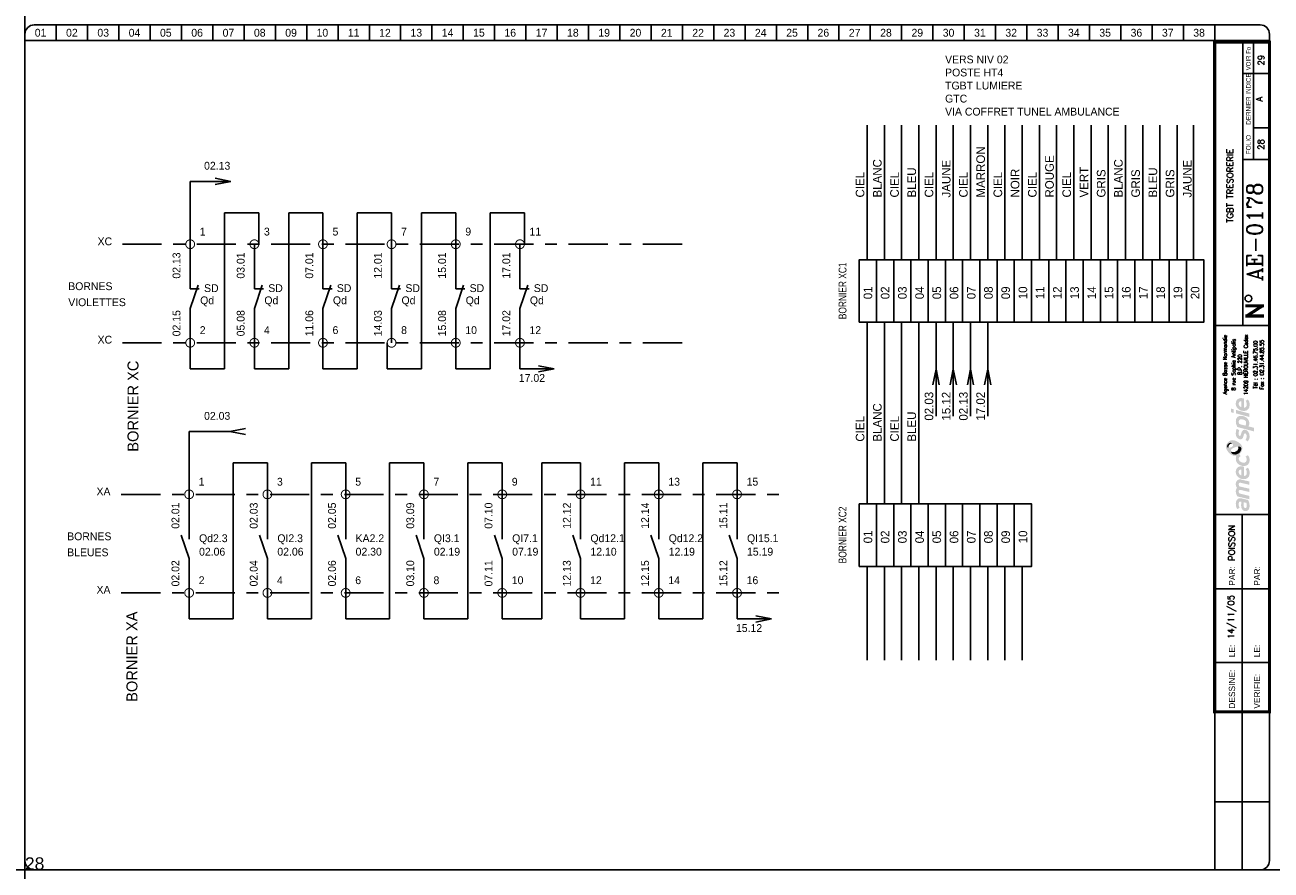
# Model space of a CAD drawing. Header units: millimetres. Extents: x 0 to 4898, y -1200 to 270.
# Tile 27 of 34: x 4000 to 4398, y -800 to -530. Entities that reach past the tile are written whole.
import ezdxf
from ezdxf.enums import TextEntityAlignment as Align

# ---------------------------------------------------------------- set-up
doc = ezdxf.new("R2010")
doc.units = ezdxf.units.MM
doc.header["$LTSCALE"] = 25
doc.linetypes.add('AXES', pattern=[0.95, 0.5, -0.15, 0.15, -0.15])
doc.linetypes.add('CONTINU', pattern=[0])
doc.layers.get('0').update_dxf_attribs({"linetype": 'CONTINUOUS'})
doc.layers.get('Defpoints').update_dxf_attribs({"linetype": 'CONTINUOUS'})
for name, color, linetype in [('TEXTE', 92, 'CONTINU'), ('TRAIAXE', 6, 'AXES'), ('TRAIFIN', 1, 'CONTINU'), ('TRAIGROS', 40, 'CONTINU'), ('TRAIMOY', 150, 'CONTINU')]:
    doc.layers.add(name, color=color, linetype=linetype)
doc.styles.add('ROMANC', font='romanc')
doc.styles.add('ROMANS8', font='ROMANS8.shx')
doc.styles.add('T1', font='arial.ttf')
doc.styles.add('TXT', font='txt', dxfattribs={"width": 0.8})

# ---------------------------------------------------------------- blocks, each defined once
blk = doc.blocks.new('FDP-DIV-CHU')
at = {"layer": 'TEXTE', "color": 7, "const_width": 1}
for points in [[(395.75, 180.25), (389.75, 180.25)], [(390.25, 177), (395.25, 180.25)], [(395.75, 177), (389.75, 177)]]:
    blk.add_lwpolyline(points, dxfattribs=at)
at = {"layer": 'TEXTE', "color": 7}
blk.add_circle((390.76, 182.59), 1.08, dxfattribs=at)
at = {"layer": 'TRAIFIN', "color": 7}
for p, q in [((10, 270), (10, 265)), ((20, 270), (20, 265)), ((30, 270), (30, 265)), ((40, 270), (40, 265)), ((50, 270), (50, 265)), ((60, 270), (60, 265)), ((70, 270), (70, 265)), ((80, 270), (80, 265)), ((90, 270), (90, 265)), ((100, 270), (100, 265)), ((110, 270), (110, 265)), ((120, 270), (120, 265)), ((130, 270), (130, 265)), ((140, 270), (140, 265)), ((150, 270), (150, 265)), ((160, 270), (160, 265)), ((170, 270), (170, 265)), ((180, 270), (180, 265)), ((190, 270), (190, 265)), ((200, 270), (200, 265)), ((210, 270), (210, 265)), ((220, 270), (220, 265)), ((230, 270), (230, 265)), ((240, 270), (240, 265)), ((250, 270), (250, 265)), ((260, 270), (260, 265)), ((270, 270), (270, 265)), ((280, 270), (280, 265)), ((290, 270), (290, 265)), ((300, 270), (300, 265)), ((310, 270), (310, 265)), ((320, 270), (320, 265)), ((330, 270), (330, 265)), ((340, 270), (340, 265)), ((350, 270), (350, 265)), ((360, 270), (360, 265)), ((370, 270), (370, 265)), ((380, 270), (380, 265)), ((392.41, 227.04), (392.41, 264.5)), ((392.41, 237.09), (396.96, 237.09))]:
    blk.add_line(p, q, dxfattribs=at)
at = {"layer": 'TRAIGROS', "color": 7}
for p, q in [((0, 267), (0, 265)), ((3, 270), (394.5, 270)), ((397.5, 267), (397.5, 265)), ((397.5, 265), (0, 265)), ((397.5, 265), (0, 265)), ((0, 265), (0, 3)), ((389, 174), (389, 264.5)), ((397.5, 3), (397.5, 265)), ((389, 254.5), (397, 254.5)), ((389, 227.01), (397, 227.01)), ((380, 174), (397.5, 174)), ((380, 113.52), (397.51, 113.52)), ((380, -0.03), (380, 50.52)), ((3, 0), (394.5, 0))]:
    blk.add_line(p, q, dxfattribs=at)
at = {"layer": 'TRAIGROS', "color": 7, "const_width": 1}
blk.add_lwpolyline([(380, 264.5), (380, 50.52), (397.5, 50.52), (397.5, 264.5), (380, 264.5)], dxfattribs=at)
at = {"layer": 'TRAIGROS', "color": 7}
for centre, start, end in [((3, 267), 90, 180), ((394.5, 267), 0, 90), ((3, 3), 180, 270), ((394.5, 3), 270, 0)]:
    blk.add_arc(centre, 3, start, end, dxfattribs=at)
at = {"layer": 'TRAIMOY', "color": 7}
for p, q in [((388.75, -0.01), (388.75, 113.52)), ((380, 89.82), (397.51, 89.82)), ((380, 66.27), (397.51, 66.27)), ((380, 21.75), (397.51, 21.75))]:
    blk.add_line(p, q, dxfattribs=at)
at = {"layer": 'TEXTE', "color": 7}
for s, p in [('01', (5, 267.5)), ('02', (15, 267.5)), ('03', (25, 267.5)), ('04', (35, 267.5)), ('05', (45, 267.5)), ('06', (55, 267.5)), ('07', (65, 267.5)), ('08', (75, 267.5)), ('09', (85, 267.5)), ('10', (95, 267.5)), ('11', (105, 267.5)), ('12', (115, 267.5)), ('13', (125, 267.5)), ('14', (135, 267.5)), ('15', (145, 267.5)), ('16', (155, 267.5)), ('17', (165, 267.5)), ('18', (175, 267.5)), ('19', (185, 267.5)), ('20', (195, 267.5)), ('21', (205, 267.5)), ('22', (215, 267.5)), ('23', (225, 267.5)), ('24', (235, 267.5)), ('25', (245, 267.5)), ('26', (255, 267.5)), ('27', (265, 267.5)), ('28', (275, 267.5)), ('29', (285, 267.5)), ('30', (295, 267.5)), ('31', (305, 267.5)), ('32', (315, 267.5)), ('33', (325, 267.5)), ('34', (335, 267.5)), ('35', (345, 267.5)), ('36', (355, 267.5)), ('37', (365, 267.5)), ('38', (375, 267.5))]:
    blk.add_text(s, height=2.5, dxfattribs=at).set_placement(p, align=Align.MIDDLE)
at = {"layer": 'TEXTE', "color": 7, "width": 0.75}
blk.add_text('VOIR Fo', height=1.5, rotation=90, dxfattribs=at).set_placement((391.5, 255.5), (391.5, 263), align=Align.FIT)
at = {"layer": 'TEXTE', "color": 7, "style": 'TXT', "width": 0.8}
blk.add_text('DERNIER INDICE', height=1.5, rotation=90, dxfattribs=at).set_placement((391.5, 238.12))
at = {"layer": 'TEXTE', "color": 7}
blk.add_text('FOLIO', height=1.5, rotation=90, dxfattribs=at).set_placement((391.5, 231.76), align=Align.CENTER)
for s, p in [('PAR:', (386.51, 90.82)), ('PAR:', (394.51, 90.82)), ('LE:', (386.51, 67.95)), ('LE:', (394.51, 67.95)), ('DESSINE:', (386.51, 51.52)), ('VERIFIE:', (394.51, 51.52))]:
    blk.add_text(s, height=2, rotation=90, dxfattribs=at).set_placement(p)
at = {"layer": 'TEXTE', "style": 'ROMANC'}
for tag, height, p in [('FOLIO_SUIVANT', 2, (395.9, 259.04)), ('INDICE', 2, (395.79, 245.35)), ('FOLIO', 2, (395.79, 231.76)), ('NUMERO', 5, (395.79, 206.79))]:
    blk.add_attdef(tag, text='', height=height, rotation=90, dxfattribs=at).set_placement(p, align=Align.CENTER)
blk.add_attdef('INTITULE_DU_PLAN', text='', height=2, rotation=90, dxfattribs=at).set_placement((385, 220), align=Align.MIDDLE)
for tag, p in [('DESSINATEUR', (386.53, 97.95)), ('DATE', (386.51, 72.76))]:
    blk.add_attdef(tag, p, '', height=2, rotation=90, dxfattribs=at)
blk = doc.blocks.new('LOGO')
h = blk.add_hatch(color=187)
h.paths.add_polyline_path([(0.27, -25.15), (-0.26, -25.03), (-0.61, -25.01), (-0.96, -25.01), (-1.3, -25.15), (-1.56, -25.39), (-1.76, -25.66), (-1.92, -26.06), (-2.01, -26.61), (-2, -27.13), (-1.95, -27.54), (-1.82, -27.98), (-1.59, -28.49), (-0.78, -28.03), (-0.88, -27.84), (-0.99, -27.58), (-1.06, -27.27), (-1.09, -26.94), (-1.07, -26.65), (-1.03, -26.36), (-0.9, -26.15), (-0.74, -26.05), (-0.59, -26.04), (-0.23, -26.1), (-0.26, -26.47), (-0.29, -26.77), (-0.31, -27.1), (-0.31, -27.41), (-0.26, -27.77), (-0.19, -28.1), (-0.05, -28.44), (0.2, -28.78), (0.48, -28.98), (0.87, -29.11), (1.22, -29.1), (1.58, -29.04), (1.84, -28.87), (2.14, -28.53), (2.3, -28.16), (2.37, -27.71), (2.36, -27.1), (2.28, -26.51), (2.08, -25.89), (1.89, -25.54), (0.84, -25.3)])
h.paths.add_polyline_path([(0.54, -26.31), (1.32, -26.47), (1.41, -26.69), (1.48, -27.01), (1.49, -27.42), (1.48, -27.74), (1.4, -27.9), (1.29, -28.03), (1.14, -28.09), (0.96, -28.1), (0.81, -28.07), (0.69, -27.97), (0.6, -27.85), (0.54, -27.71), (0.5, -27.54), (0.49, -27.3), (0.49, -27.06), (0.5, -26.59)], flags=16)
h.paths.add_polyline_path([(-0.88, -23.47), (-0.97, -23.29), (-1.06, -23.08), (-1.08, -22.86), (-1.05, -22.63), (-0.97, -22.45), (-0.79, -22.36), (-0.5, -22.33), (2.29, -23.01), (2.29, -21.94), (-0.8, -21.24), (-0.96, -21.08), (-1.06, -20.77), (-1.1, -20.45), (-1, -20.2), (-0.87, -20.11), (-0.7, -20.03), (-0.48, -20.05), (2.29, -20.7), (2.29, -19.65), (-0.36, -19.01), (-0.65, -19), (-1.01, -19.01), (-1.3, -19.12), (-1.55, -19.28), (-1.77, -19.54), (-1.9, -19.8), (-1.98, -20), (-2.02, -20.38), (-2.01, -20.76), (-1.91, -21.13), (-1.79, -21.45), (-1.64, -21.71), (-1.75, -21.83), (-1.89, -22.08), (-1.98, -22.36), (-2.01, -22.66), (-2.01, -23), (-1.95, -23.36), (-1.85, -23.71), (-1.69, -24.08), (-1.5, -24.43), (2.29, -25.32), (2.29, -24.26)])
h.paths.add_polyline_path([(-0.19, -14.81), (-0.51, -14.81), (-0.91, -14.88), (-1.19, -15), (-1.42, -15.16), (-1.64, -15.38), (-1.83, -15.67), (-1.95, -15.97), (-2, -16.26), (-2.02, -16.52), (-2.01, -16.84), (-1.96, -17.15), (-1.84, -17.46), (-1.65, -17.81), (-1.41, -18.09), (-1.14, -18.33), (-0.89, -18.51), (-0.59, -18.68), (-0.17, -18.82), (0.24, -18.89), (0.59, -18.91), (0.98, -18.88), (1.37, -18.75), (1.77, -18.51), (2.17, -18.06), (2.33, -17.58), (2.38, -17.11), (2.38, -16.56), (2.33, -16.15), (2.2, -15.79), (2.03, -15.5), (1.82, -15.25), (1.14, -15.68), (1.3, -15.94), (1.42, -16.3), (1.49, -16.68), (1.49, -16.99), (1.43, -17.33), (1.23, -17.63), (0.99, -17.81), (0.79, -17.86), (0.6, -17.84), (0.6, -14.97), (0.23, -14.85)])
h.paths.add_polyline_path([(-0.26, -17.69), (-0.43, -17.64), (-0.58, -17.55), (-0.76, -17.39), (-0.9, -17.24), (-1.01, -17.02), (-1.06, -16.86), (-1.08, -16.63), (-1.06, -16.36), (-0.96, -16.16), (-0.83, -15.98), (-0.62, -15.87), (-0.44, -15.83), (-0.26, -15.83)], flags=16)
h.paths.add_polyline_path([(-0.09, -13.56), (-0.44, -13.4), (-0.74, -13.16), (-0.95, -12.9), (-1.04, -12.61), (-1.08, -12.36), (-1.02, -12.05), (-0.89, -11.83), (-0.73, -11.69), (-0.61, -11.61), (-0.5, -11.55), (-0.88, -10.89), (-1.08, -11.04), (-1.32, -11.18), (-1.51, -11.28), (-1.78, -11.38), (-1.87, -11.55), (-1.97, -11.89), (-2.01, -12.3), (-1.98, -12.76), (-1.82, -13.35), (-1.54, -13.76), (-1.25, -14.08), (-0.85, -14.34), (-0.48, -14.51), (-0.05, -14.65), (0.44, -14.71), (0.94, -14.69), (1.47, -14.5), (1.83, -14.25), (2.09, -13.94), (2.26, -13.6), (2.36, -13.21), (2.39, -12.82), (2.37, -12.43), (2.27, -11.98), (2.07, -11.58), (1.82, -11.23), (1.12, -11.67), (1.29, -11.95), (1.43, -12.27), (1.45, -12.61), (1.43, -12.96), (1.23, -13.36), (0.95, -13.57), (0.61, -13.63), (0.31, -13.63)])
h.paths.add_polyline_path([(1.25, -3.19), (0.94, -3.13), (0.59, -3.14), (0.32, -3.25), (0.1, -3.49), (-0.12, -3.81), (-0.25, -4.17), (-0.38, -4.62), (-0.46, -4.92), (-0.59, -5.03), (-0.74, -5.08), (-0.86, -5.03), (-0.96, -4.94), (-1.06, -4.74), (-1.12, -4.53), (-1.11, -4.23), (-1.07, -3.86), (-1.01, -3.51), (-0.93, -3.23), (-1.72, -2.85), (-1.84, -3.12), (-1.93, -3.4), (-1.97, -3.68), (-2, -3.98), (-2.02, -4.32), (-2, -4.65), (-1.94, -5.01), (-1.8, -5.31), (-1.64, -5.58), (-1.4, -5.84), (-1.11, -6.04), (-0.85, -6.17), (-0.56, -6.2), (-0.24, -6.15), (0.01, -5.99), (0.18, -5.81), (0.32, -5.51), (0.41, -5.18), (0.51, -4.86), (0.57, -4.63), (0.67, -4.45), (0.78, -4.33), (0.97, -4.29), (1.15, -4.35), (1.3, -4.55), (1.41, -4.85), (1.44, -5.24), (1.41, -5.62), (1.33, -5.91), (1.23, -6.15), (1.09, -6.39), (1.78, -6.81), (1.86, -6.74), (1.97, -6.61), (2.14, -6.32), (2.27, -6), (2.36, -5.62), (2.37, -5.24), (2.35, -4.86), (2.3, -4.52), (2.19, -4.21), (2.03, -3.92), (1.85, -3.65), (1.57, -3.35)])
h.paths.add_polyline_path([(1.14, 0.91), (0.82, 1.08), (0.5, 1.2), (0.1, 1.27), (-0.26, 1.3), (-0.73, 1.29), (-1.12, 1.19), (-1.38, 1.04), (-1.61, 0.8), (-1.77, 0.55), (-1.89, 0.33), (-1.98, 0.01), (-2.01, -0.32), (-1.99, -0.65), (-1.95, -1.02), (-1.88, -1.34), (-1.76, -1.63), (-1.63, -1.96), (-1.52, -2.24), (3.84, -3.66), (3.84, -2.51), (1.96, -2.01), (2.11, -1.85), (2.24, -1.56), (2.27, -1.32), (2.29, -1.04), (2.27, -0.75), (2.21, -0.44), (2.07, -0.1), (1.9, 0.2), (1.71, 0.44), (1.43, 0.71)])
h.paths.add_polyline_path([(0.98, -1.77), (-0.92, -1.28), (-0.98, -1.1), (-1.05, -0.84), (-1.07, -0.56), (-1.04, -0.29), (-0.94, -0.06), (-0.77, 0.11), (-0.53, 0.2), (-0.24, 0.22), (0.04, 0.2), (0.35, 0.13), (0.58, 0.05), (0.81, -0.07), (1.02, -0.24), (1.19, -0.46), (1.27, -0.68), (1.28, -0.93), (1.28, -1.16), (1.24, -1.43), (1.15, -1.61)], flags=16)
h.paths.add_polyline_path([(-1.97, 3.22), (-1.97, 2.11), (2.35, 0.95), (2.35, 2.06)])
h.paths.add_polyline_path([(-3.55, 3.65), (-3.55, 2.48), (-2.65, 2.25), (-2.65, 3.43)])
h.paths.add_polyline_path([(-0.19, 6.99), (-0.51, 6.99), (-0.91, 6.92), (-1.19, 6.81), (-1.42, 6.64), (-1.64, 6.43), (-1.83, 6.14), (-1.95, 5.83), (-2, 5.54), (-2.02, 5.28), (-2.01, 4.96), (-1.96, 4.66), (-1.84, 4.34), (-1.65, 4), (-1.41, 3.71), (-1.14, 3.48), (-0.89, 3.29), (-0.59, 3.12), (-0.17, 2.98), (0.24, 2.92), (0.59, 2.89), (0.98, 2.93), (1.37, 3.06), (1.77, 3.29), (2.17, 3.75), (2.33, 4.22), (2.38, 4.7), (2.38, 5.24), (2.33, 5.65), (2.2, 6.02), (2.03, 6.3), (1.82, 6.56), (1.14, 6.13), (1.3, 5.87), (1.42, 5.5), (1.49, 5.12), (1.49, 4.82), (1.43, 4.47), (1.23, 4.17), (0.99, 4), (0.79, 3.94), (0.6, 3.96), (0.6, 6.83), (0.23, 6.96)])
h.paths.add_polyline_path([(-0.26, 4.11), (-0.43, 4.16), (-0.58, 4.26), (-0.76, 4.42), (-0.9, 4.56), (-1.01, 4.78), (-1.06, 4.95), (-1.08, 5.17), (-1.06, 5.44), (-0.96, 5.64), (-0.83, 5.82), (-0.62, 5.93), (-0.44, 5.97), (-0.26, 5.97)], flags=16)
h = blk.add_hatch(color=135)
h.paths.add_polyline_path([(-2.62, -6.48), (-2.99, -6.44), (-3.33, -6.46), (-3.66, -6.54), (-3.9, -6.66), (-4.19, -6.88), (-4.48, -7.12), (-4.72, -7.4), (-4.9, -7.71), (-5.08, -8.08), (-5.15, -8.51), (-5.14, -8.84), (-5.03, -9.22), (-4.88, -9.56), (-4.68, -9.88), (-4.46, -10.22), (-4.19, -10.51), (-3.87, -10.81), (-3.57, -11.02), (-3.23, -11.21), (-2.91, -11.36), (-2.54, -11.44), (-2.16, -11.45), (-1.78, -11.38), (-1.51, -11.28), (-1.32, -11.18), (-1.08, -11.04), (-0.88, -10.89), (-0.73, -10.77), (-0.54, -10.54), (-0.29, -10.22), (-0.06, -9.77), (0.06, -9.2), (0.05, -8.64), (-0.11, -8.22), (-0.36, -7.85), (-0.69, -7.52), (-1.07, -7.21), (-1.43, -6.95), (-1.9, -6.73), (-2.27, -6.57)])
h.paths.add_polyline_path([(-2.94, -7.94), (-2.93, -8.06), (-2.93, -8.18), (-2.98, -8.34), (-3.08, -8.43), (-3.22, -8.54), (-3.43, -8.66), (-3.65, -8.75), (-3.89, -8.84), (-4.16, -8.87), (-4.34, -8.85), (-4.5, -8.82), (-4.67, -8.73), (-4.76, -8.58), (-4.8, -8.43), (-4.79, -8.24), (-4.75, -8.06), (-4.69, -7.92), (-4.59, -7.78), (-4.48, -7.64), (-4.34, -7.51), (-4.19, -7.41), (-4, -7.31), (-3.79, -7.28), (-3.58, -7.31), (-3.42, -7.38), (-3.25, -7.49), (-3.12, -7.62), (-3.02, -7.79)], flags=16)
h.paths.add_polyline_path([(-1.84, -8.57), (-1.32, -8.49), (-1.12, -8.49), (-0.87, -8.49), (-0.65, -8.57), (-0.45, -8.72), (-0.32, -8.9), (-0.26, -9.1), (-0.28, -9.35), (-0.35, -9.63), (-0.51, -9.97), (-0.73, -10.32), (-1.02, -10.58), (-1.39, -10.82), (-1.78, -10.98), (-2.23, -11.04), (-2.55, -11.01), (-2.82, -10.95), (-3.16, -10.77), (-3.4, -10.52), (-3.53, -10.28), (-3.6, -10.02), (-3.6, -9.73), (-3.5, -9.48), (-3.31, -9.23), (-3, -9.04), (-2.68, -8.88), (-2.26, -8.71)], flags=16)
h = blk.add_hatch(color=253)
h.paths.add_polyline_path([(-4, -7.31), (-4.19, -7.41), (-4.34, -7.51), (-4.48, -7.64), (-4.59, -7.78), (-4.69, -7.92), (-4.75, -8.06), (-4.79, -8.24), (-4.8, -8.43), (-4.76, -8.58), (-4.67, -8.73), (-4.5, -8.82), (-4.34, -8.85), (-4.36, -8.64), (-4.33, -8.43), (-4.27, -8.21), (-4.19, -8.05), (-4.09, -7.91), (-3.95, -7.79), (-3.82, -7.69), (-3.65, -7.62), (-3.47, -7.58), (-3.28, -7.58), (-3.12, -7.62), (-3.25, -7.49), (-3.42, -7.38), (-3.58, -7.31), (-3.79, -7.28)])
h.paths.add_polyline_path([(-0.87, -8.49), (-1.12, -8.49), (-1.32, -8.49), (-1.27, -8.65), (-1.22, -8.89), (-1.24, -9.17), (-1.31, -9.4), (-1.45, -9.63), (-1.67, -9.84), (-1.91, -10), (-2.2, -10.15), (-2.48, -10.22), (-2.71, -10.25), (-2.97, -10.24), (-3.22, -10.21), (-3.44, -10.12), (-3.6, -10.02), (-3.53, -10.28), (-3.4, -10.52), (-3.16, -10.77), (-2.82, -10.95), (-2.55, -11.01), (-2.23, -11.04), (-1.78, -10.98), (-1.39, -10.82), (-1.02, -10.58), (-0.73, -10.32), (-0.51, -9.97), (-0.35, -9.63), (-0.28, -9.35), (-0.26, -9.1), (-0.32, -8.9), (-0.45, -8.72), (-0.65, -8.57)])
at = {"color": 7, "style": 'ROMANS8', "width": 0.8}
for s, height, p in [('Agence Basse Normandie', 1.2384, (-4.85, 17.68)), ('8 rue Sophia Antipolis', 1.2384, (-2.12, 17.68)), ('14209 HEROUVILLE Cedex', 1.2384, (1.84, 17.68)), ('B.P. 220', 1.238, (-0.08, 17.68)), ('Tél : 02.31.46.75.00', 1.2384, (4.88, 17.68)), ('Fax : 02.31.44.85.55', 1.2384, (6.91, 17.68))]:
    blk.add_text(s, height=height, rotation=90, dxfattribs=at).set_placement(p, align=Align.CENTER)

msp = doc.modelspace()

# ---------------------------------------------------------------- linework, layer by layer
at = {"color": 2}
for p, q in [((4052.79, -600.08), (4052.79, -580)), ((4052.79, -580), (4065.79, -580)), ((4065.79, -580), (4060.79, -579)), ((4065.79, -580), (4060.79, -581)), ((4063.74, -590), (4063.74, -639.9)), ((4063.74, -590), (4074.69, -590)), ((4074.69, -600.08), (4074.69, -590)), ((4084.24, -590), (4095.19, -590)), ((4084.24, -590), (4084.24, -639.9)), ((4095.19, -600.08), (4095.19, -590)), ((4106.15, -590), (4106.15, -639.9)), ((4106.15, -590), (4117.1, -590)), ((4117.1, -600.08), (4117.1, -590)), ((4126.65, -590), (4126.65, -639.9)), ((4126.65, -590), (4137.6, -590)), ((4137.6, -600.08), (4137.6, -590)), ((4148.55, -590), (4148.55, -639.9)), ((4148.55, -590), (4159.51, -590)), ((4159.51, -600.08), (4159.51, -590)), ((4052.79, -631.57), (4052.79, -639.9)), ((4073.29, -631.57), (4073.29, -639.9)), ((4095.19, -631.57), (4095.19, -639.9)), ((4115.69, -631.57), (4115.69, -639.9)), ((4137.6, -631.57), (4137.6, -639.9)), ((4158.1, -631.57), (4158.1, -639.9)), ((4063.74, -639.9), (4052.79, -639.9)), ((4084.24, -639.9), (4073.29, -639.9)), ((4106.15, -639.9), (4095.19, -639.9)), ((4126.65, -639.9), (4115.69, -639.9)), ((4148.55, -639.9), (4137.6, -639.9)), ((4169.05, -639.9), (4158.1, -639.9)), ((4169.05, -639.9), (4164.05, -638.9)), ((4169.05, -639.9), (4164.05, -640.9)), ((4290.99, -640.03), (4289.99, -645.03)), ((4290.99, -640.03), (4291.99, -645.03)), ((4296.49, -640.03), (4295.49, -645.03)), ((4296.49, -640.03), (4297.49, -645.03)), ((4301.99, -640.03), (4300.99, -645.03)), ((4301.99, -640.03), (4302.99, -645.03)), ((4307.49, -640.03), (4306.49, -645.03)), ((4307.49, -640.03), (4308.49, -645.03)), ((4052.45, -659.92), (4065.45, -659.92)), ((4052.45, -680), (4052.45, -659.92)), ((4065.45, -659.92), (4070.45, -658.92)), ((4065.45, -659.92), (4070.45, -660.92)), ((4066.49, -669.92), (4066.49, -719.82)), ((4066.49, -669.92), (4077.45, -669.92)), ((4077.45, -680), (4077.45, -669.92)), ((4091.49, -669.92), (4102.45, -669.92)), ((4091.49, -669.92), (4091.49, -719.82)), ((4102.45, -680), (4102.45, -669.92)), ((4116.49, -669.92), (4116.49, -719.82)), ((4116.49, -669.92), (4127.45, -669.92)), ((4127.45, -680), (4127.45, -669.92)), ((4141.49, -669.92), (4141.49, -719.82)), ((4141.49, -669.92), (4152.45, -669.92)), ((4152.45, -680), (4152.45, -669.92)), ((4165.09, -669.92), (4165.09, -719.82)), ((4165.09, -669.92), (4177.45, -669.92)), ((4177.45, -680), (4177.45, -669.92)), ((4191.49, -669.92), (4191.49, -719.82)), ((4191.49, -669.92), (4202.45, -669.92)), ((4202.45, -680), (4202.45, -669.92)), ((4216.49, -669.92), (4216.49, -719.82)), ((4216.49, -669.92), (4227.45, -669.92)), ((4227.45, -680), (4227.45, -669.92)), ((4052.45, -711.48), (4052.45, -719.82)), ((4077.45, -711.48), (4077.45, -719.82)), ((4102.45, -711.48), (4102.45, -719.82)), ((4127.45, -711.48), (4127.45, -719.82)), ((4152.45, -711.48), (4152.45, -719.82)), ((4177.45, -711.48), (4177.45, -719.82)), ((4202.45, -711.48), (4202.45, -719.82)), ((4227.45, -711.48), (4227.45, -719.82)), ((4066.49, -719.82), (4052.45, -719.82)), ((4077.45, -719.82), (4091.49, -719.82)), ((4102.45, -719.82), (4116.49, -719.82)), ((4127.45, -719.82), (4141.49, -719.82)), ((4152.45, -719.82), (4165.09, -719.82)), ((4177.45, -719.82), (4191.49, -719.82)), ((4202.45, -719.82), (4216.49, -719.82)), ((4238.4, -719.82), (4227.45, -719.82)), ((4238.4, -719.82), (4233.4, -718.82)), ((4238.4, -719.82), (4233.4, -720.82))]:
    msp.add_line(p, q, dxfattribs=at)
for points in [[(4052.79, -614.37), (4055.68, -614.37)], [(4073.29, -614.37), (4076.18, -614.37)], [(4095.19, -614.37), (4098.09, -614.37)], [(4117.1, -614.37), (4120, -614.37)], [(4137.6, -614.37), (4140.5, -614.37)], [(4158.1, -614.37), (4161, -614.37)]]:
    msp.add_lwpolyline(points, dxfattribs=at)
at = {"layer": 'Defpoints', "ltscale": 0.25}
for p, direction in [((4000, 0), (0, -1)), ((0, -800), (1, 0))]:
    msp.add_xline(p, direction, dxfattribs=at)
at = {"layer": 'TRAIAXE'}
for p, q in [((4031.13, -600.08), (4212.79, -600.08)), ((4031.13, -631.57), (4212.79, -631.57)), ((4030.79, -680), (4242.45, -680)), ((4030.79, -711.48), (4242.45, -711.48))]:
    msp.add_line(p, q, dxfattribs=at)
at = {"layer": 'TRAIFIN'}
for p, q in [((4268.99, -605.03), (4268.99, -562.03)), ((4274.49, -605.03), (4274.49, -562.03)), ((4279.99, -605.03), (4279.99, -562.03)), ((4285.49, -605.03), (4285.49, -562.03)), ((4290.99, -605.03), (4290.99, -562.03)), ((4296.49, -605.03), (4296.49, -562.03)), ((4301.99, -605.03), (4301.99, -562.03)), ((4307.49, -605.03), (4307.49, -562.03)), ((4312.99, -605.03), (4312.99, -562.03)), ((4318.49, -605.03), (4318.49, -562.03)), ((4323.99, -605.03), (4323.99, -562.03)), ((4329.49, -605.03), (4329.49, -562.03)), ((4334.99, -605.03), (4334.99, -562.03)), ((4340.49, -605.03), (4340.49, -562.03)), ((4345.99, -605.03), (4345.99, -562.03)), ((4351.49, -605.03), (4351.49, -562.03)), ((4356.99, -605.03), (4356.99, -562.03)), ((4362.49, -605.03), (4362.49, -562.03)), ((4367.99, -605.03), (4367.99, -562.03)), ((4373.24, -605.03), (4373.24, -562.03)), ((4052.79, -600.08), (4052.79, -614.37)), ((4073.29, -600.08), (4073.29, -614.37)), ((4095.19, -600.08), (4095.19, -614.37)), ((4117.1, -600.08), (4117.1, -614.37)), ((4137.6, -600.08), (4137.6, -614.37)), ((4158.1, -600.08), (4158.1, -614.37)), ((4052.79, -631.57), (4052.79, -620.62)), ((4073.29, -631.57), (4073.29, -620.62)), ((4095.19, -631.57), (4095.19, -620.62)), ((4117.1, -631.57), (4117.1, -620.62)), ((4137.6, -631.57), (4137.6, -620.62)), ((4158.1, -631.57), (4158.1, -620.62)), ((4268.99, -625.03), (4268.99, -655.03)), ((4274.49, -625.03), (4274.49, -655.03)), ((4279.99, -625.03), (4279.99, -655.03)), ((4285.49, -625.03), (4285.49, -655.03)), ((4290.99, -625.03), (4290.99, -655.03)), ((4296.49, -625.03), (4296.49, -655.03)), ((4301.99, -625.03), (4301.99, -655.03)), ((4307.49, -625.03), (4307.49, -655.03)), ((4268.99, -683.03), (4268.99, -640.03)), ((4274.49, -683.03), (4274.49, -640.03)), ((4279.99, -683.03), (4279.99, -640.03)), ((4285.49, -683.03), (4285.49, -640.03)), ((4052.45, -680), (4052.45, -694.29)), ((4077.45, -680), (4077.45, -694.29)), ((4102.45, -680), (4102.45, -694.29)), ((4127.45, -680), (4127.45, -694.29)), ((4152.45, -680), (4152.45, -694.29)), ((4177.45, -680), (4177.45, -694.29)), ((4202.45, -680), (4202.45, -694.29)), ((4227.45, -680), (4227.45, -694.29)), ((4052.45, -711.48), (4052.45, -700.54)), ((4077.45, -711.48), (4077.45, -700.54)), ((4102.45, -711.48), (4102.45, -700.54)), ((4127.45, -711.48), (4127.45, -700.54)), ((4152.45, -711.48), (4152.45, -700.54)), ((4177.45, -711.48), (4177.45, -700.54)), ((4202.45, -711.48), (4202.45, -700.54)), ((4227.45, -711.48), (4227.45, -700.54)), ((4268.99, -703.03), (4268.99, -733.03)), ((4274.49, -703.03), (4274.49, -733.03)), ((4279.99, -703.03), (4279.99, -733.03)), ((4285.49, -703.03), (4285.49, -733.03)), ((4290.99, -703.03), (4290.99, -733.03)), ((4296.49, -703.03), (4296.49, -733.03)), ((4301.99, -703.03), (4301.99, -733.03)), ((4307.49, -703.03), (4307.49, -733.03)), ((4312.99, -703.03), (4312.99, -733.03)), ((4318.49, -703.03), (4318.49, -733.03))]:
    msp.add_line(p, q, dxfattribs=at)
at = {"layer": 'TRAIFIN', "const_width": 0.312}
for points in [[(4051.38, -600.08, 1), (4054.19, -600.08, 1)], [(4071.88, -600.08, 1), (4074.69, -600.08, 1)], [(4093.79, -600.08, 1), (4096.6, -600.08, 1)], [(4115.69, -600.08, 1), (4118.51, -600.08, 1)], [(4136.19, -600.08, 1), (4139.01, -600.08, 1)], [(4156.69, -600.08, 1), (4159.51, -600.08, 1)], [(4051.38, -631.57, 1), (4054.19, -631.57, 1)], [(4071.88, -631.57, 1), (4074.69, -631.57, 1)], [(4093.79, -631.57, 1), (4096.6, -631.57, 1)], [(4115.69, -631.57, 1), (4118.51, -631.57, 1)], [(4136.19, -631.57, 1), (4139.01, -631.57, 1)], [(4156.69, -631.57, 1), (4159.51, -631.57, 1)], [(4051.04, -680, 1), (4053.85, -680, 1)], [(4076.04, -680, 1), (4078.85, -680, 1)], [(4101.04, -680, 1), (4103.85, -680, 1)], [(4126.04, -680, 1), (4128.85, -680, 1)], [(4151.04, -680, 1), (4153.85, -680, 1)], [(4176.04, -680, 1), (4178.85, -680, 1)], [(4201.04, -680, 1), (4203.85, -680, 1)], [(4226.04, -680, 1), (4228.85, -680, 1)], [(4051.04, -711.48, 1), (4053.85, -711.48, 1)], [(4076.04, -711.48, 1), (4078.85, -711.48, 1)], [(4101.04, -711.48, 1), (4103.85, -711.48, 1)], [(4126.04, -711.48, 1), (4128.85, -711.48, 1)], [(4151.04, -711.48, 1), (4153.85, -711.48, 1)], [(4176.04, -711.48, 1), (4178.85, -711.48, 1)], [(4201.04, -711.48, 1), (4203.85, -711.48, 1)], [(4226.04, -711.48, 1), (4228.85, -711.48, 1)]]:
    msp.add_lwpolyline(points, format="xyb", close=True, dxfattribs=at)
at = {"layer": 'TRAIGROS'}
for p, q in [((4055.29, -613.12), (4052.79, -620.62)), ((4075.79, -613.12), (4073.29, -620.62)), ((4097.69, -613.12), (4095.19, -620.62)), ((4119.6, -613.12), (4117.1, -620.62)), ((4140.1, -613.12), (4137.6, -620.62)), ((4160.6, -613.12), (4158.1, -620.62)), ((4049.95, -693.04), (4052.45, -700.54)), ((4074.95, -693.04), (4077.45, -700.54)), ((4099.95, -693.04), (4102.45, -700.54)), ((4124.95, -693.04), (4127.45, -700.54)), ((4149.95, -693.04), (4152.45, -700.54)), ((4174.95, -693.04), (4177.45, -700.54)), ((4199.95, -693.04), (4202.45, -700.54)), ((4224.95, -693.04), (4227.45, -700.54))]:
    msp.add_line(p, q, dxfattribs=at)
at = {"layer": 'TRAIMOY'}
for points in [[(4266.49, -625.03), (4266.49, -605.03), (4271.99, -605.03), (4271.99, -625.03)], [(4271.99, -625.03), (4271.99, -605.03), (4277.49, -605.03), (4277.49, -625.03)], [(4277.49, -625.03), (4277.49, -605.03), (4282.99, -605.03), (4282.99, -625.03)], [(4282.99, -625.03), (4282.99, -605.03), (4288.49, -605.03), (4288.49, -625.03)], [(4288.49, -625.03), (4288.49, -605.03), (4293.99, -605.03), (4293.99, -625.03)], [(4293.99, -625.03), (4293.99, -605.03), (4299.49, -605.03), (4299.49, -625.03)], [(4299.49, -625.03), (4299.49, -605.03), (4304.99, -605.03), (4304.99, -625.03)], [(4304.99, -625.03), (4304.99, -605.03), (4310.49, -605.03), (4310.49, -625.03)], [(4310.49, -625.03), (4310.49, -605.03), (4315.99, -605.03), (4315.99, -625.03)], [(4315.99, -625.03), (4315.99, -605.03), (4321.49, -605.03), (4321.49, -625.03)], [(4321.49, -625.03), (4321.49, -605.03), (4326.99, -605.03), (4326.99, -625.03)], [(4326.99, -625.03), (4326.99, -605.03), (4332.49, -605.03), (4332.49, -625.03)], [(4332.49, -625.03), (4332.49, -605.03), (4337.99, -605.03), (4337.99, -625.03)], [(4337.99, -625.03), (4337.99, -605.03), (4343.49, -605.03), (4343.49, -625.03)], [(4343.49, -625.03), (4343.49, -605.03), (4348.99, -605.03), (4348.99, -625.03)], [(4348.99, -625.03), (4348.99, -605.03), (4354.49, -605.03), (4354.49, -625.03)], [(4354.49, -625.03), (4354.49, -605.03), (4359.99, -605.03), (4359.99, -625.03)], [(4359.99, -625.03), (4359.99, -605.03), (4365.49, -605.03), (4365.49, -625.03)], [(4365.49, -625.03), (4365.49, -605.03), (4370.99, -605.03), (4370.99, -625.03)], [(4370.99, -625.03), (4370.99, -605.03), (4376.49, -605.03), (4376.49, -625.03)], [(4266.49, -703.03), (4266.49, -683.03), (4271.99, -683.03), (4271.99, -703.03)], [(4271.99, -703.03), (4271.99, -683.03), (4277.49, -683.03), (4277.49, -703.03)], [(4277.49, -703.03), (4277.49, -683.03), (4282.99, -683.03), (4282.99, -703.03)], [(4282.99, -703.03), (4282.99, -683.03), (4288.49, -683.03), (4288.49, -703.03)], [(4288.49, -703.03), (4288.49, -683.03), (4293.99, -683.03), (4293.99, -703.03)], [(4293.99, -703.03), (4293.99, -683.03), (4299.49, -683.03), (4299.49, -703.03)], [(4299.49, -703.03), (4299.49, -683.03), (4304.99, -683.03), (4304.99, -703.03)], [(4304.99, -703.03), (4304.99, -683.03), (4310.49, -683.03), (4310.49, -703.03)], [(4310.49, -703.03), (4310.49, -683.03), (4315.99, -683.03), (4315.99, -703.03)], [(4315.99, -703.03), (4315.99, -683.03), (4321.49, -683.03), (4321.49, -703.03)]]:
    msp.add_lwpolyline(points, close=True, dxfattribs=at)

# ---------------------------------------------------------------- block references
ref = msp.add_blockref('FDP-DIV-CHU', (4000, -800))
ref.add_attrib('DESSINATEUR', 'POISSON', (4386.43, -701.27), dxfattribs={"layer": 'TEXTE', "color": 4, "height": 2, "rotation": 90, "style": 'ROMANC'})
ref.add_attrib('DATE', '14/11/05', (4386.19, -726.2), dxfattribs={"layer": 'TEXTE', "color": 4, "height": 2, "rotation": 90, "style": 'ROMANC'})
ref.add_attrib('FOLIO', '28', dxfattribs={"layer": 'TEXTE', "color": 4, "height": 2, "rotation": 90, "style": 'ROMANC'}).set_placement((4395.79, -568.21), align=Align.CENTER)
ref.add_attrib('INTITULE_DU_PLAN', 'TGBT TRESORERIE', dxfattribs={"layer": 'TEXTE', "color": 4, "height": 2, "rotation": 90, "style": 'ROMANC'}).set_placement((4384.88, -581.4), align=Align.MIDDLE)
ref.add_attrib('NUMERO', 'AE-0178', dxfattribs={"layer": 'TEXTE', "color": 4, "height": 5, "rotation": 90, "style": 'ROMANC'}).set_placement((4395.28, -596.08), align=Align.CENTER)
ref.add_attrib('FOLIO_SUIVANT', '29', dxfattribs={"layer": 'TEXTE', "color": 4, "height": 2, "rotation": 90, "style": 'ROMANC'}).set_placement((4395.83, -541.28), align=Align.CENTER)
ref.add_attrib('INDICE', 'A', dxfattribs={"layer": 'TEXTE', "color": 4, "height": 2, "rotation": 90, "style": 'ROMANC'}).set_placement((4395.29, -553.68), align=Align.CENTER)
msp.add_blockref('LOGO', (4388.75, -656.24))

# ---------------------------------------------------------------- texts
at = {"color": 2, "insert": (4293.89, -539.79), "char_height": 2.5, "width": 66.9696, "attachment_point": 1}
msp.add_mtext('VERS NIV 02\\PPOSTE HT4\\PTGBT LUMIERE\\PGTC\\PVIA COFFRET TUNEL AMBULANCE', dxfattribs=at)
at = {"layer": 'Defpoints', "ltscale": 0.25, "insert": (4000, -795.98), "char_height": 4, "attachment_point": 1, "style": 'T1'}
msp.add_mtext_dynamic_manual_height_columns('28', width=90.3923, gutter_width=20, heights=[0], dxfattribs=at)
at = {"layer": 'TEXTE'}
for s, height, p in [('MARRON', 2.75, (4306.61, -585.15)), ('ROUGE', 2.75, (4328.61, -585.15)), ('BLANC', 2.75, (4273.61, -585.15)), ('BLEU', 2.75, (4284.61, -585.15)), ('JAUNE', 2.75, (4295.61, -585.15)), ('NOIR', 2.75, (4317.61, -585.15)), ('VERT', 2.75, (4339.61, -585.15)), ('GRIS', 2.75, (4345.11, -585.15)), ('BLANC', 2.75, (4350.61, -585.15)), ('GRIS', 2.75, (4356.11, -585.15)), ('BLEU', 2.75, (4361.61, -585.15)), ('GRIS', 2.75, (4367.11, -585.15)), ('JAUNE', 2.75, (4372.61, -585.15)), ('CIEL', 2.75, (4268.11, -585.15)), ('CIEL', 2.75, (4279.11, -585.15)), ('CIEL', 2.75, (4290.11, -585.15)), ('CIEL', 2.75, (4301.11, -585.15)), ('CIEL', 2.75, (4312.11, -585.15)), ('CIEL', 2.75, (4323.11, -585.15)), ('CIEL', 2.75, (4334.11, -585.15)), ('02.13', 2.5, (4049.66, -611.07)), ('03.01', 2.5, (4070.16, -611.07)), ('07.01', 2.5, (4092.07, -611.07)), ('12.01', 2.5, (4113.98, -611.07)), ('15.01', 2.5, (4134.48, -611.07)), ('17.01', 2.5, (4154.98, -611.07)), ('01', 2.75, (4270.61, -617.65)), ('02', 2.75, (4276.11, -617.65)), ('03', 2.75, (4281.61, -617.65)), ('04', 2.75, (4287.11, -617.65)), ('05', 2.75, (4292.61, -617.65)), ('06', 2.75, (4298.11, -617.65)), ('07', 2.75, (4303.61, -617.65)), ('08', 2.75, (4309.11, -617.65)), ('09', 2.75, (4314.61, -617.65)), ('10', 2.75, (4320.11, -617.65)), ('11', 2.75, (4325.61, -617.65)), ('12', 2.75, (4331.11, -617.65)), ('13', 2.75, (4336.61, -617.65)), ('14', 2.75, (4342.11, -617.65)), ('15', 2.75, (4347.61, -617.65)), ('16', 2.75, (4353.11, -617.65)), ('17', 2.75, (4358.61, -617.65)), ('18', 2.75, (4364.11, -617.65)), ('19', 2.75, (4369.61, -617.65)), ('20', 2.75, (4375.11, -617.65)), ('02.15', 2.5, (4049.66, -629.5)), ('05.08', 2.5, (4070.16, -629.5)), ('11.06', 2.5, (4092.07, -629.5)), ('14.03', 2.5, (4113.98, -629.5)), ('15.08', 2.5, (4134.48, -629.5)), ('17.02', 2.5, (4154.98, -629.5)), ('BORNIER XC', 3.5, (4036.27, -666.38)), ('02.03', 2.75, (4290.11, -656.44)), ('15.12', 2.75, (4295.61, -656.44)), ('02.13', 2.75, (4301.11, -656.44)), ('17.02', 2.75, (4306.61, -656.44)), ('BLANC', 2.75, (4273.61, -663.15)), ('CIEL', 2.75, (4268.11, -663.15)), ('CIEL', 2.75, (4279.11, -663.15)), ('BLEU', 2.75, (4284.61, -663.15)), ('02.01', 2.5, (4049.32, -690.99)), ('02.03', 2.5, (4074.32, -690.99)), ('02.05', 2.5, (4099.32, -690.99)), ('03.09', 2.5, (4124.32, -690.99)), ('07.10', 2.5, (4149.32, -690.99)), ('12.12', 2.5, (4174.32, -690.99)), ('12.14', 2.5, (4199.32, -690.99)), ('15.11', 2.5, (4224.32, -690.99)), ('01', 2.75, (4270.61, -695.65)), ('02', 2.75, (4276.11, -695.65)), ('03', 2.75, (4281.61, -695.65)), ('04', 2.75, (4287.11, -695.65)), ('05', 2.75, (4292.61, -695.65)), ('06', 2.75, (4298.11, -695.65)), ('07', 2.75, (4303.61, -695.65)), ('08', 2.75, (4309.11, -695.65)), ('09', 2.75, (4314.61, -695.65)), ('10', 2.75, (4320.11, -695.65)), ('02.02', 2.5, (4049.32, -709.42)), ('02.04', 2.5, (4074.32, -709.42)), ('02.06', 2.5, (4099.32, -709.42)), ('03.10', 2.5, (4124.32, -709.42)), ('07.11', 2.5, (4149.32, -709.42)), ('12.13', 2.5, (4174.32, -709.42)), ('12.15', 2.5, (4199.32, -709.42)), ('15.12', 2.5, (4224.32, -709.42)), ('BORNIER XA', 3.5, (4035.93, -746.3))]:
    msp.add_text(s, height=height, rotation=90, dxfattribs=at).set_placement(p)
for s, p in [('02.13', (4057.22, -576.25)), ('1', (4055.84, -597.29)), ('3', (4076.34, -597.29)), ('5', (4098.25, -597.29)), ('7', (4120.15, -597.29)), ('9', (4140.65, -597.29)), ('11', (4161.15, -597.29)), ('XC', (4023.21, -600.41)), ('BORNES', (4013.84, -614.74)), ('SD', (4057.22, -615.36)), ('SD', (4077.72, -615.36)), ('SD', (4099.62, -615.36)), ('SD', (4121.53, -615.36)), ('SD', (4142.03, -615.36)), ('SD', (4162.53, -615.36)), ('Qd', (4055.97, -619.25)), ('Qd', (4076.47, -619.25)), ('Qd', (4098.37, -619.25)), ('Qd', (4120.28, -619.25)), ('Qd', (4140.78, -619.25)), ('Qd', (4161.28, -619.25)), ('VIOLETTES', (4013.84, -619.86)), ('2', (4055.84, -628.77)), ('4', (4076.34, -628.77)), ('6', (4098.25, -628.77)), ('8', (4120.15, -628.77)), ('10', (4140.65, -628.77)), ('12', (4161.15, -628.77)), ('XC', (4023.21, -631.82)), ('17.02', (4157.75, -644.05)), ('02.03', (4057.22, -656.17)), ('1', (4055.5, -677.21)), ('3', (4080.5, -677.21)), ('5', (4105.5, -677.21)), ('7', (4130.5, -677.21)), ('9', (4155.5, -677.21)), ('11', (4180.5, -677.21)), ('13', (4205.5, -677.21)), ('15', (4230.5, -677.21)), ('XA', (4022.87, -680.33)), ('BORNES', (4013.5, -694.66)), ('Qd2.3', (4055.62, -695.27)), ('QI2.3', (4080.62, -695.27)), ('KA2.2', (4105.62, -695.27)), ('QI3.1', (4130.62, -695.27)), ('QI7.1', (4155.62, -695.27)), ('Qd12.1', (4180.62, -695.27)), ('Qd12.2', (4205.62, -695.27)), ('QI15.1', (4230.62, -695.27)), ('BLEUES', (4013.5, -699.78)), ('02.06', (4055.62, -699.57)), ('02.06', (4080.62, -699.57)), ('02.30', (4105.62, -699.57)), ('02.19', (4130.62, -699.57)), ('07.19', (4155.62, -699.57)), ('12.10', (4180.62, -699.57)), ('12.19', (4205.62, -699.57)), ('15.19', (4230.62, -699.57)), ('2', (4055.5, -708.69)), ('4', (4080.5, -708.69)), ('6', (4105.5, -708.69)), ('8', (4130.5, -708.69)), ('10', (4155.5, -708.69)), ('12', (4180.5, -708.69)), ('14', (4205.5, -708.69)), ('16', (4230.5, -708.69)), ('XA', (4022.87, -711.73)), ('15.12', (4227.09, -723.97))]:
    msp.add_text(s, height=2.5, dxfattribs=at).set_placement(p)
at = {"layer": 'TEXTE', "width": 0.8}
for s, p in [('BORNIER XC1', (4262.38, -624.03)), ('BORNIER XC2', (4262.38, -702.03))]:
    msp.add_text(s, height=2.5, rotation=90, dxfattribs=at).set_placement(p)

doc.saveas('drawing.dxf')
